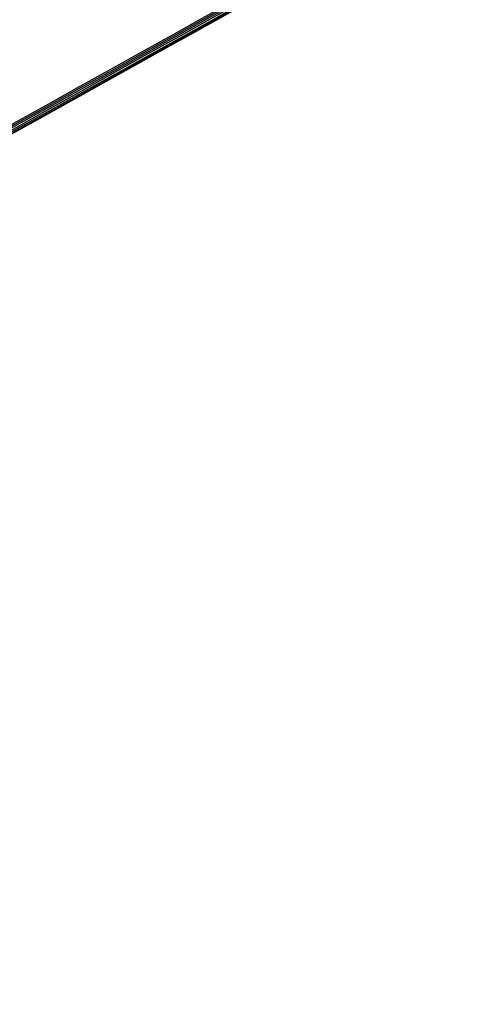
# Model space of a CAD drawing. Extents: x -19 to 1160, y -2382 to -1354.
# Tile 10 of 69: x 364 to 457, y -2376 to -2176. Entities that reach past the tile are written whole.
import ezdxf

# ---------------------------------------------------------------- set-up
doc = ezdxf.new("R2010")
doc.units = 0
doc.layers.add('1', color=7, linetype='CONTINUOUS')

msp = doc.modelspace()

# ---------------------------------------------------------------- linework, layer by layer
at = {"layer": '1', "color": 7, "extrusion": (0.873289, 0.486995, -0.014214)}
msp.add_lwpolyline([(-2097.63, 20.75), (-2097.63, 20.73), (-2097.63, 20.7), (-2097.63, 20.67), (-2097.62, 20.64), (-2097.62, 20.61), (-2097.62, 20.58), (-2097.61, 20.56), (-2097.6, 20.53), (-2097.6, 20.5), (-2097.59, 20.47), (-2097.58, 20.45), (-2097.57, 20.42), (-2097.56, 20.39), (-2097.55, 20.36), (-2097.53, 20.34), (-2097.52, 20.31), (-2097.51, 20.29), (-2097.49, 20.26), (-2097.48, 20.24), (-2097.46, 20.21), (-2097.45, 20.19), (-2097.43, 20.16), (-2097.42, 20.14), (-2097.4, 20.12), (-2097.38, 20.1), (-2097.36, 20.08), (-2097.34, 20.06), (-2097.32, 20.04), (-2097.31, 20.02), (-2097.29, 20), (-2097.27, 19.98), (-2097.24, 19.96), (-2097.22, 19.95), (-2097.2, 19.93), (-2097.18, 19.92), (-2097.16, 19.9), (-2097.13, 19.89), (-2097.11, 19.88), (-2097.09, 19.86), (-2097.07, 19.85), (-2097.04, 19.84), (-2097.02, 19.83), (-2097, 19.82), (-2096.97, 19.82), (-2096.95, 19.81), (-2096.93, 19.8), (-2096.91, 19.79), (-2096.88, 19.79), (-2096.86, 19.78), (-2096.84, 19.78), (-2096.82, 19.77), (-2096.8, 19.77), (-2096.78, 19.77), (-2096.76, 19.76), (-2096.74, 19.76), (-2096.72, 19.76), (-2096.7, 19.76), (-2096.68, 19.76), (-2096.66, 19.76), (-2096.64, 19.76), (-2096.62, 19.76), (-2096.6, 19.76), (-2096.58, 19.76), (-2096.56, 19.76), (-2096.52, 19.76), (-2096.5, 19.76), (-2096.48, 19.77), (-2096.46, 19.77), (-2096.44, 19.77), (-2096.43, 19.78), (-2096.41, 19.78), (-2096.39, 19.79), (-2096.37, 19.79), (-2096.35, 19.8), (-2096.33, 19.8), (-2096.31, 19.81), (-2096.29, 19.81), (-2096.27, 19.82), (-2096.25, 19.83), (-2096.24, 19.84), (-2096.22, 19.85), (-2096.2, 19.86), (-2096.18, 19.87), (-2096.16, 19.88), (-2096.14, 19.89), (-2096.12, 19.9), (-2096.1, 19.91), (-2096.08, 19.92), (-2096.06, 19.94), (-2096.04, 19.95), (-2096.02, 19.97), (-2096, 19.98), (-2095.98, 20), (-2095.96, 20.01), (-2095.94, 20.03)], dxfattribs=at)
at = {"layer": '1', "color": 7, "extrusion": (-0.487198, 0.873291, -0.000962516)}
msp.add_arc((3148.9, -171954.65, -2095.84), 172000.05, 90.6769482, 90.8320653, dxfattribs=at)
at = {"layer": '1', "color": 7, "extrusion": (-0.487173, 0.873296, 0.004057)}
msp.add_arc((3157.25, -171683.57, -2096), 171739.43, 90.6807791, 90.8361315, dxfattribs=at)
at = {"layer": '1', "color": 7, "extrusion": (-0.487142, 0.873295, 0.007006)}
msp.add_arc((3164.67, -171377.46, -2096.2), 171439.56, 90.6844668, 90.840091, dxfattribs=at)
at = {"layer": '1', "color": 7, "extrusion": (-0.4869, 0.873457, 0.001063)}
msp.add_arc((3389.1, -211427.52, -2097.35), 211487.75, 90.6158246, 90.7432747, dxfattribs=at)
at = {"layer": '1', "color": 7, "extrusion": (0.487044, -0.873378, -9.56911e-12)}
msp.add_arc((-3392.9, -213890.08, 2097.52), 213947.62, 89.2643477, 89.3903322, dxfattribs=at)
at = {"layer": '1', "color": 7, "extrusion": (-0.487039, 0.87338, -6.05292e-08)}
msp.add_arc((3394.33, -213890.12, -2097.64), 213947.23, 90.6100555, 90.7360399, dxfattribs=at)
at = {"layer": '1', "color": 7, "extrusion": (-0.487096, 0.873298, 0.009393)}
msp.add_arc((3170.63, -170898.93, -2096.45), 170966.2, 90.6883891, 90.8444444, dxfattribs=at)
at = {"layer": '1', "color": 7, "extrusion": (-0.487035, 0.873315, 0.010876)}
msp.add_arc((3174.26, -170185.95, -2096.77), 170256.64, 90.6925243, 90.8492302, dxfattribs=at)
at = {"layer": '1', "color": 7, "extrusion": (0.487044, -0.873378, 1.75719e-11)}
msp.add_arc((-3147.87, -170023.19, 2097.63), 170071.51, 89.1587169, 89.3155943, dxfattribs=at)

doc.saveas('drawing.dxf')
